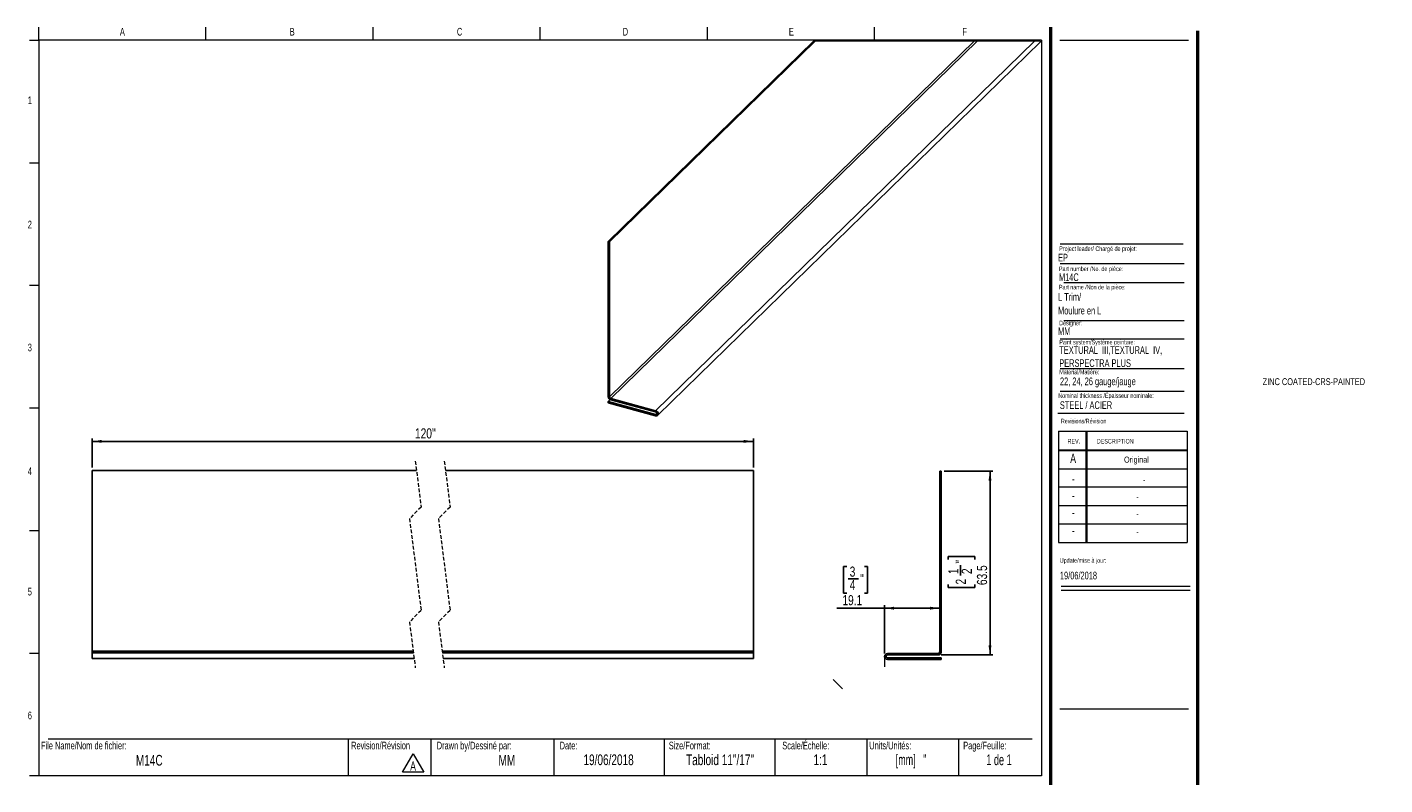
# Model space of a CAD drawing. Header units: millimetres. Extents: x 12 to 481, y 10 to 272.
import ezdxf

# ---------------------------------------------------------------- set-up
doc = ezdxf.new("R2010")
doc.units = ezdxf.units.MM
doc.linetypes.add('HIDDEN', pattern=[1.905, 1.27, -0.635])
doc.layers.add('FORMAT', color=7, linetype='Continuous')
doc.styles.add('SLDTEXTSTYLE0', font='TXT', dxfattribs={"width": 0.7})
doc.styles.add('SLDTEXTSTYLE1', font='TXT', dxfattribs={"width": 0.633333})
doc.styles.add('SLDTEXTSTYLE2', font='TXT', dxfattribs={"width": 0.625})
doc.styles.add('SLDTEXTSTYLE3', font='TXT', dxfattribs={"width": 0.75})
doc.dimstyles.new('SLDDIMSTYLE0', dxfattribs={"dimtxt": 3.5, "dimasz": 3.302, "dimexe": 0, "dimexo": 0.0625, "dimgap": 0.875, "dimtad": 1, "dimdec": 1, "dimrnd": 1e-09, "dimzin": 12, "dimdsep": 46, "dimtxsty": 'SLDTEXTSTYLE3', "dimsah": 1, "dimcen": 0.09, "dimadec": 0, "dimazin": 3, "dimtfac": 1, "dimtdec": 1, "dimtofl": 0, "dimtmove": 0, "dimatfit": 3, "dimfxl": 1, "dimfrac": 2, "dimtolj": 1, "dimtzin": 12, "dimarcsym": 0})

# ---------------------------------------------------------------- blocks, each defined once
blk = doc.blocks.new('SW_NOTE_0')
at = {"color": 0, "linetype": 'Continuous', "lineweight": 0}
for p, q in [((-2.43, 0.39), (1.25, 6.76)), ((1.25, 6.76), (4.92, 0.39)), ((4.92, 0.39), (-2.43, 0.39))]:
    blk.add_line(p, q, dxfattribs=at)
at = {"color": 0, "linetype": 'Continuous', "lineweight": 0, "insert": (1.24, 4.09), "char_height": 3.17, "attachment_point": 2, "style": 'SLDTEXTSTYLE0'}
blk.add_mtext('A', dxfattribs=at)
blk = doc.blocks.new('SW_NOTE_1')
at = {"layer": 'FORMAT', "color": 0, "char_height": 2.6458, "attachment_point": 1, "style": 'SLDTEXTSTYLE0'}
for s, insert in [('TEXTURAL  III,TEXTURAL  IV,', (0, 3.41)), ('PERSPECTRA PLUS', (0, -1.12))]:
    blk.add_mtext(s, dxfattribs=dict(at, insert=insert))
blk = doc.blocks.new('_D')
at = {"layer": 'FORMAT'}
for p, q in [((294.77, 85.36), (293.7, 85.36)), ((293.7, 85.36), (293.7, 76.2)), ((300.85, 85.36), (301.91, 85.36)), ((301.91, 85.36), (301.91, 76.2)), ((295.28, 81.14), (298.89, 81.14)), ((293.7, 76.2), (294.77, 76.2)), ((301.91, 76.2), (300.85, 76.2)), ((307.81, 70.97), (291.34, 70.97)), ((307.81, 55.31), (307.81, 71.97)), ((326.86, 70.97), (307.81, 70.97))]:
    blk.add_line(p, q, dxfattribs=at)
for points in [[(307.81, 70.97), (311.11, 70.46), (311.11, 71.47)], [(326.86, 70.97), (323.55, 71.47), (323.55, 70.46)]]:
    blk.add_solid(points, dxfattribs=at)
at = {"layer": 'FORMAT', "char_height": 3.5, "attachment_point": 1, "style": 'SLDTEXTSTYLE3'}
for s, insert in [('3', (295.79, 85.34)), ('4', (295.79, 80.72)), ('"', (299.4, 82.79)), ('19.1', (293.28, 75.48))]:
    blk.add_mtext(s, dxfattribs=dict(at, insert=insert))
blk = doc.blocks.new('_D_1')
at = {"layer": 'FORMAT'}
for p, q in [((328.36, 118.32), (345.23, 118.32)), ((344.23, 118.32), (344.23, 54.82)), ((329.84, 87.81), (329.84, 88.87)), ((329.84, 88.87), (338.99, 88.87)), ((334.05, 82.24), (334.05, 85.85)), ((338.99, 88.87), (338.99, 87.81)), ((329.84, 79.14), (329.84, 78.07)), ((329.84, 78.07), (338.99, 78.07)), ((338.99, 78.07), (338.99, 79.14)), ((327.36, 54.82), (345.23, 54.82))]:
    blk.add_line(p, q, dxfattribs=at)
for points in [[(344.23, 118.32), (343.72, 115.02), (344.74, 115.02)], [(344.23, 54.82), (344.74, 58.12), (343.72, 58.12)]]:
    blk.add_solid(points, dxfattribs=at)
at = {"layer": 'FORMAT', "char_height": 3.5, "attachment_point": 1, "rotation": 90, "style": 'SLDTEXTSTYLE3'}
for s, insert in [('1', (329.85, 82.75)), ('"', (332.41, 86.36)), ('2', (334.48, 82.75)), ('63.5', (339.72, 78.95)), ('2', (332.41, 79.14))]:
    blk.add_mtext(s, dxfattribs=dict(at, insert=insert))
blk = doc.blocks.new('_D_2')
at = {"layer": 'FORMAT'}
for p, q in [((34.31, 119.57), (34.31, 129.57)), ((34.31, 128.57), (262.55, 128.57)), ((262.55, 119.57), (262.55, 129.57))]:
    blk.add_line(p, q, dxfattribs=at)
for points in [[(34.31, 128.57), (37.61, 128.06), (37.61, 129.08)], [(262.55, 128.57), (259.25, 129.08), (259.25, 128.06)]]:
    blk.add_solid(points, dxfattribs=at)
at = {"layer": 'FORMAT', "insert": (145.74, 133.08), "char_height": 3.5, "attachment_point": 1, "style": 'SLDTEXTSTYLE3'}
blk.add_mtext("120''", dxfattribs=at)

msp = doc.modelspace()

# ---------------------------------------------------------------- linework, layer by layer
at = {"color": 7, "linetype": 'Continuous', "lineweight": 18}
for p, q in [((15.91, 267.13), (15.91, 271.63)), ((73.59, 267.13), (73.59, 271.63)), ((131.27, 267.13), (131.27, 271.63)), ((188.94, 267.13), (188.94, 271.63)), ((246.62, 271.63), (246.62, 267.13)), ((304.3, 271.63), (304.3, 267.13)), ((12.73, 267.13), (15.91, 267.13)), ((361.98, 267.13), (15.91, 267.13)), ((15.91, 267.13), (15.91, 13.13)), ((361.98, 267.13), (361.98, 13.13)), ((368.33, 267.13), (412.78, 267.13)), ((12.73, 224.8), (15.91, 224.8)), ((368.43, 189.98), (411.3, 189.98)), ((369.77, 183.46), (411.3, 183.46)), ((12.73, 182.47), (15.91, 182.47)), ((369.77, 170.37), (411.3, 170.37)), ((368.43, 164.02), (411.3, 164.02)), ((368.43, 153.75), (411.3, 153.75)), ((368.43, 145.93), (411.3, 145.93)), ((12.73, 140.13), (15.91, 140.13)), ((367.68, 138.35), (411.3, 138.35)), ((367.82, 132.05), (412.27, 132.05)), ((367.82, 132.05), (367.82, 93.69)), ((377.35, 132.05), (377.35, 93.69)), ((377.6, 132.05), (377.6, 93.69)), ((412.27, 132.05), (412.27, 93.69)), ((367.82, 125.7), (412.27, 125.7)), ((367.82, 125.44), (412.27, 125.44)), ((367.82, 119.09), (412.27, 119.09)), ((412.27, 112.74), (367.82, 112.74)), ((367.82, 106.39), (412.27, 106.39)), ((412.27, 100.04), (367.82, 100.04)), ((12.73, 97.8), (15.91, 97.8)), ((367.82, 93.69), (412.27, 93.69)), ((368.85, 78.6), (413.3, 78.6)), ((368.85, 77.18), (413.3, 77.18)), ((12.73, 55.47), (15.91, 55.47)), ((19.08, 25.83), (358.81, 25.83)), ((122.72, 25.83), (122.72, 13.13)), ((151.23, 25.83), (151.23, 13.13)), ((193.71, 25.83), (193.71, 13.13)), ((231.81, 25.83), (231.81, 13.13)), ((269.91, 25.83), (269.91, 13.13)), ((301.66, 25.83), (301.66, 13.13)), ((333.41, 25.83), (333.41, 13.13)), ((15.91, 13.13), (12.73, 13.13)), ((361.98, 13.13), (15.91, 13.13))]:
    msp.add_line(p, q, dxfattribs=at)
at = {"color": 7, "linetype": 'Continuous', "lineweight": 50}
for p, q in [((365.16, 271.63), (365.16, 9.96)), ((415.96, 9.96), (415.96, 270.31))]:
    msp.add_line(p, q, dxfattribs=at)
at = {"color": 7, "linetype": 'Continuous', "lineweight": 25}
for p, q in [((212.42, 197.62), (283.34, 266.84)), ((212.87, 197.5), (283.91, 266.84)), ((212.87, 143.92), (338.8, 266.84)), ((213.3, 143.38), (339.79, 266.84)), ((228.82, 139.17), (359.63, 266.84)), ((229.53, 137.57), (361.71, 266.59)), ((212.42, 197.62), (212.42, 144.04)), ((212.42, 197.62), (212.87, 197.5)), ((212.87, 197.5), (212.87, 143.92)), ((212.42, 142.32), (213.13, 143.01)), ((212.42, 141.88), (212.42, 142.32)), ((228.82, 137.86), (212.42, 142.32)), ((228.82, 137.42), (212.42, 141.88)), ((213.3, 143.38), (228.82, 139.17)), ((213.3, 142.95), (228.82, 138.73)), ((34.31, 118.57), (146.25, 118.57)), ((34.31, 118.57), (34.31, 56.07)), ((156.25, 118.57), (262.55, 118.57)), ((262.55, 118.57), (262.55, 56.07)), ((327.36, 118.32), (326.86, 118.32)), ((326.86, 118.32), (326.86, 55.82)), ((327.36, 118.32), (327.36, 55.82)), ((34.31, 56.07), (145.13, 56.07)), ((34.31, 56.07), (34.31, 55.58)), ((34.31, 55.58), (34.31, 53.55)), ((34.31, 55.58), (145.19, 55.58)), ((34.31, 53.55), (145.45, 53.55)), ((155.13, 56.07), (262.55, 56.07)), ((155.19, 55.58), (262.55, 55.58)), ((155.45, 53.55), (262.55, 53.55)), ((262.55, 56.07), (262.55, 55.58)), ((262.55, 55.58), (262.55, 53.55)), ((326.36, 55.33), (308.82, 55.33)), ((326.36, 54.82), (308.82, 54.82)), ((308.82, 53.8), (327.36, 53.8)), ((308.82, 53.29), (327.36, 53.29)), ((327.36, 53.29), (327.36, 53.8))]:
    msp.add_line(p, q, dxfattribs=at)
at = {"color": 8, "linetype": 'Continuous', "lineweight": 25}
msp.add_line((228.82, 137.86), (229.25, 138.28), dxfattribs=at)
at = {"color": 7, "linetype": 'HIDDEN', "lineweight": 18}
for p, q in [((145.85, 121.75), (147.85, 105.9)), ((155.85, 121.75), (157.85, 105.9)), ((147.85, 105.9), (143.85, 101.9)), ((157.85, 105.9), (153.85, 101.9)), ((143.85, 101.9), (147.85, 70.22)), ((153.85, 101.9), (157.85, 70.22)), ((147.85, 70.22), (143.85, 66.22)), ((143.85, 66.22), (145.85, 50.37)), ((157.85, 70.22), (153.85, 66.22)), ((153.85, 66.22), (155.85, 50.37))]:
    msp.add_line(p, q, dxfattribs=at)
at = {"color": 7, "linetype": 'Continuous', "lineweight": 18, "flags": 128}
msp.add_lwpolyline([(361.71, 266.59), (361.71, 266.84), (359.63, 266.84), (339.79, 266.84), (338.8, 266.84), (283.91, 266.84), (283.34, 266.84)], dxfattribs=at)
at = {"color": 7, "linetype": 'Continuous', "lineweight": 25, "flags": 128}
for points in [[(228.82, 139.17), (229.16, 139.01), (229.45, 138.74), (229.65, 138.4), (229.72, 138.05), (229.65, 137.74), (229.45, 137.51), (229.16, 137.4), (228.82, 137.42)], [(228.82, 138.73), (228.99, 138.65), (229.14, 138.52), (229.23, 138.35), (229.27, 138.17), (229.23, 138.02), (229.14, 137.9), (228.99, 137.85), (228.82, 137.86)]]:
    msp.add_lwpolyline(points, dxfattribs=at)
at = {"color": 7, "linetype": 'Continuous', "lineweight": 25}
for centre, radius, start, end in [((213.63, 144.12), 1.21, 183.3928, 254.3324), ((213.47, 143.96), 0.598, 183.3912, 254.3314), ((308.82, 54.31), 1.02, 90, 270), ((308.82, 54.31), 0.508, 90, 270), ((326.36, 55.82), 1, 270, 0), ((326.36, 55.82), 0.492, 270, 0)]:
    msp.add_arc(centre, radius, start, end, dxfattribs=at)
at = {"layer": 'FORMAT', "color": 250, "lineweight": 18, "true_color": 0x454545}
msp.add_line((368.43, 196.79), (410.86, 196.79), dxfattribs=at)
at = {"layer": 'FORMAT', "lineweight": 18}
for p, q in [((307.81, 54.31), (307.81, 50.74)), ((293.35, 43.14), (290.12, 46.37)), ((368.33, 36.23), (412.78, 36.23))]:
    msp.add_line(p, q, dxfattribs=at)

# ---------------------------------------------------------------- block references
at = {"color": 7, "linetype": 'Continuous', "lineweight": 0}
msp.add_blockref('SW_NOTE_0', (143.84, 13.97), dxfattribs=at)
at = {"layer": 'FORMAT'}
msp.add_blockref('SW_NOTE_1', (368.14, 158.04), dxfattribs=at)

# ---------------------------------------------------------------- texts
at = {"color": 7, "linetype": 'Continuous', "lineweight": 0}
for s, insert, char_height, attachment_point, style in [('A', (44.74, 271.37), 2.65, 2, 'SLDTEXTSTYLE0'), ('B', (103.37, 271.37), 2.65, 2, 'SLDTEXTSTYLE0'), ('C', (161.14, 271.37), 2.65, 2, 'SLDTEXTSTYLE0'), ('D', (218.38, 271.37), 2.65, 2, 'SLDTEXTSTYLE0'), ('E', (275.66, 271.37), 2.65, 2, 'SLDTEXTSTYLE0'), ('F', (335.47, 271.37), 2.65, 2, 'SLDTEXTSTYLE0'), ('1', (12.79, 247.7), 2.65, 2, 'SLDTEXTSTYLE0'), ('2', (12.79, 204.77), 2.65, 2, 'SLDTEXTSTYLE0'), ('EP', (367.72, 193.36), 2.646, 1, 'SLDTEXTSTYLE0'), ('Project leader/ Chargé de projet:', (368.12, 195.91), 1.5875, 1, 'SLDTEXTSTYLE0'), ('Part number /No. de pièce:', (368.03, 188.96), 1.5875, 1, 'SLDTEXTSTYLE0'), ('M14C', (368.03, 186.6), 2.646, 1, 'SLDTEXTSTYLE0'), ('Designer:', (368.12, 170.25), 1.587, 1, 'SLDTEXTSTYLE0'), ('MM', (367.72, 167.93), 2.646, 1, 'SLDTEXTSTYLE0'), ('3', (12.79, 162.33), 2.65, 2, 'SLDTEXTSTYLE0'), ('Paint system/Système peinture:', (368.14, 163.64), 1.5875, 1, 'SLDTEXTSTYLE0'), ('ZINC COATED-CRS-PAINTED', (438.35, 150.39), 2.3813, 1, 'SLDTEXTSTYLE0'), ('Nominal thickness /Épaisseur nominale:', (367.8, 145.17), 1.5875, 1, 'SLDTEXTSTYLE0'), ('STEEL / ACIER', (368.35, 142.41), 2.6458, 1, 'SLDTEXTSTYLE0'), ('Revisions/Révision', (368.7, 136.38), 1.5875, 1, 'SLDTEXTSTYLE0'), ('REV.', (371, 129.42), 1.587, 1, 'SLDTEXTSTYLE0'), ('DESCRIPTION', (381.11, 129.42), 1.5875, 1, 'SLDTEXTSTYLE0'), ('A', (372.92, 124.31), 3.17, 2, 'SLDTEXTSTYLE0'), ('Original', (394.77, 123.33), 2.117, 2, 'SLDTEXTSTYLE0'), ('4', (12.79, 119.6), 2.65, 2, 'SLDTEXTSTYLE0'), ('-', (372.96, 117.28), 3.17, 2, 'SLDTEXTSTYLE0'), ('-', (397.44, 116.3), 2.12, 2, 'SLDTEXTSTYLE0'), ('-', (372.96, 111.46), 3.17, 2, 'SLDTEXTSTYLE0'), ('-', (395.11, 110.47), 2.12, 2, 'SLDTEXTSTYLE0'), ('-', (372.96, 105.59), 3.17, 2, 'SLDTEXTSTYLE0'), ('-', (395.11, 104.6), 2.12, 2, 'SLDTEXTSTYLE0'), ('-', (372.96, 99.42), 3.17, 2, 'SLDTEXTSTYLE0'), ('-', (395.11, 98.44), 2.12, 2, 'SLDTEXTSTYLE0'), ('Update/mise à jour:', (368.32, 88.26), 1.5875, 1, 'SLDTEXTSTYLE0'), ('19/06/2018', (368.37, 83.57), 2.646, 1, 'SLDTEXTSTYLE0'), ('5', (12.79, 78.02), 2.65, 2, 'SLDTEXTSTYLE0'), ('6', (12.79, 35.25), 2.65, 2, 'SLDTEXTSTYLE0'), ('File Name/Nom de fichier:', (16.64, 24.86), 2.6458, 1, 'SLDTEXTSTYLE0'), ('Revision/Révision', (123.7, 24.86), 2.6458, 1, 'SLDTEXTSTYLE0'), ('Drawn by/Dessiné par:', (153.25, 24.86), 2.6458, 1, 'SLDTEXTSTYLE0'), ('Date:', (195.67, 24.86), 2.646, 1, 'SLDTEXTSTYLE0'), ('Size/Format:', (233.36, 24.86), 2.6458, 1, 'SLDTEXTSTYLE0'), ('Scale/Échelle:', (272.53, 24.86), 2.6458, 1, 'SLDTEXTSTYLE0'), ('Units/Unités:', (302.54, 24.86), 2.6458, 1, 'SLDTEXTSTYLE0'), ('Page/Feuille:', (334.98, 24.86), 2.6458, 1, 'SLDTEXTSTYLE0'), ('M14C', (54.02, 20.3), 3.704, 2, 'SLDTEXTSTYLE0'), ('MM', (177.45, 20.3), 3.704, 2, 'SLDTEXTSTYLE0'), ('19/06/2018', (212.57, 20.47), 3.704, 2, 'SLDTEXTSTYLE0'), ('Tabloid 11"/17"', (251.03, 20.47), 3.7042, 2, 'SLDTEXTSTYLE0'), ('1:1', (285.69, 20.47), 3.704, 2, 'SLDTEXTSTYLE0'), ('[mm]   "', (316.97, 20.47), 3.704, 2, 'SLDTEXTSTYLE2'), ('1 de 1', (347.33, 20.47), 3.704, 2, 'SLDTEXTSTYLE1')]:
    msp.add_mtext(s, dxfattribs=dict(at, insert=insert, char_height=char_height, attachment_point=attachment_point, style=style))
at = {"layer": 'FORMAT', "attachment_point": 1, "style": 'SLDTEXTSTYLE0'}
for s, insert, char_height in [('Part name /Non de la pièce:', (368.03, 182.64), 1.5875), ('L Trim/', (367.72, 179.79), 2.646), ('Moulure en L', (367.72, 175.06), 2.6458), ('Material/Matière:', (368.14, 153.34), 1.5875), ('22, 24, 26 gauge/jauge', (368.38, 150.63), 2.6458)]:
    msp.add_mtext(s, dxfattribs=dict(at, insert=insert, char_height=char_height))

# ---------------------------------------------------------------- dimensions: what is measured, and where the dimension line sits
at = {"layer": 'FORMAT'}
dim = msp.add_linear_dim(base=(262.55, 128.57), p1=(34.31, 118.57), p2=(262.55, 118.57), text="120''", dimstyle='SLDDIMSTYLE0', dxfattribs=at)
dim.commit()
dim.dimension.update_dxf_attribs({"geometry": '_D_2', "text_midpoint": (150.54, 128.57), "dimtype": 160})
dim = msp.add_linear_dim(base=(344.23, 54.82), p1=(327.36, 118.32), p2=(326.36, 54.82), angle=90, dimstyle='SLDDIMSTYLE0', dxfattribs=at)
dim.commit()
dim.dimension.update_dxf_attribs({"geometry": '_D_1', "text_midpoint": (344.23, 83.47), "dimtype": 160})
dim = msp.add_linear_dim(base=(307.80660374, 70.96680194), p1=(326.85660374, 55.81868822), p2=(307.80660374, 54.31068822), dimstyle='SLDDIMSTYLE0', dxfattribs=at)
dim.commit()
dim.dimension.update_dxf_attribs({"geometry": '_D', "text_midpoint": (297.80660374, 70.96680194), "dimtype": 160})

doc.saveas('drawing.dxf')
